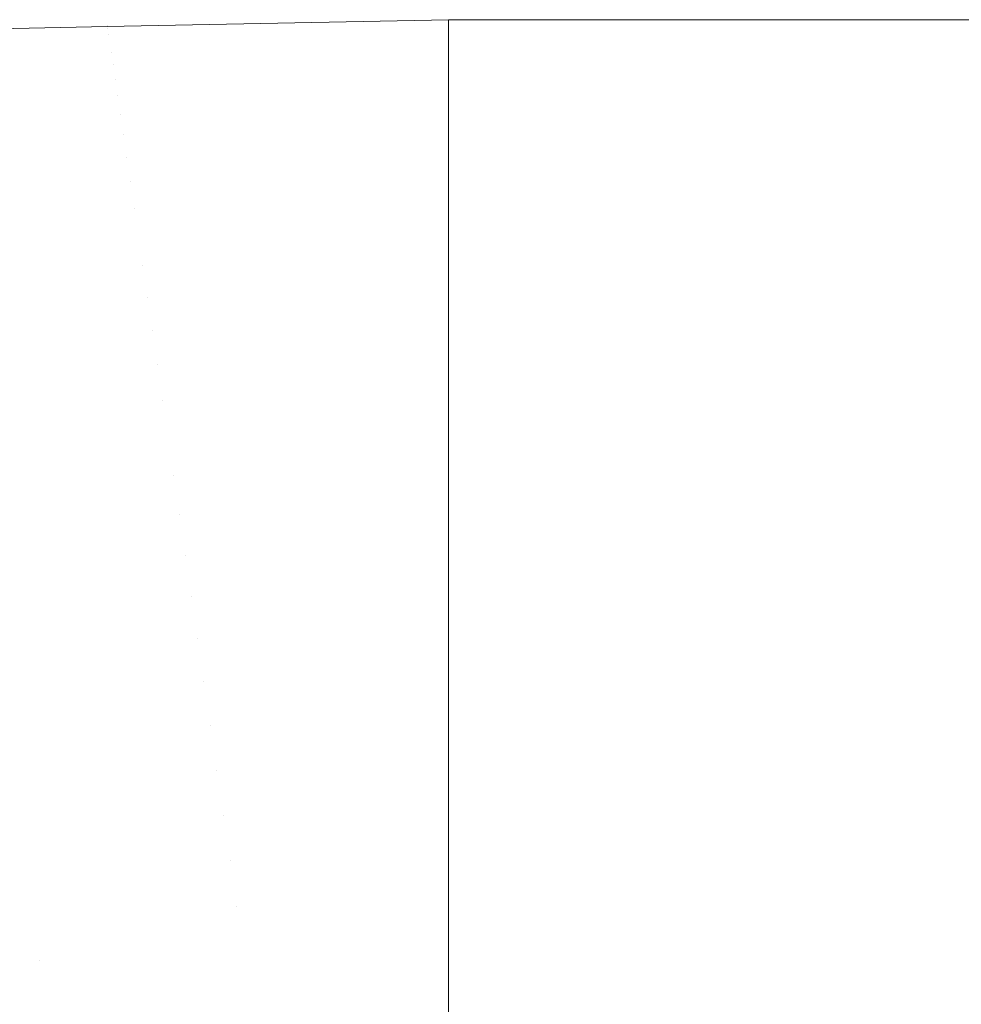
# Model space of a CAD drawing. Header units: centimetres. Extents: x -62 to 63, y 4 to 6.
# Tile 122 of 256: x -61.8699 to -61.8294, y 5.9579 to 6.0002. Entities that reach past the tile are written whole.
import ezdxf

# ---------------------------------------------------------------- set-up
doc = ezdxf.new("R2010")
doc.units = ezdxf.units.CM
doc.header["$LTSCALE"] = 2.54
doc.layers.add('Lucido design-1', color=7, linetype='Continuous')

# ---------------------------------------------------------------- blocks, each defined once
blk = doc.blocks.new('Gruppo-4-1')
at = {"color": 7, "linetype": 'Continuous', "lineweight": 9}
for points, invisible_edges in [([(-61.851453, 6.000212, -2276.32217), (-61.866129, 5.999918, -2276.32217), (-61.866124, 5.999968, -2276.319046)], 10), ([(-61.866129, 5.999918, -2276.32217), (-61.851453, 6.000212, -2276.32217), (-61.851453, 6.000212, -2276.92217), (-61.866129, 5.999918, -2276.92217)], 8), ([(-61.866124, 5.999968, -2276.925294), (-61.866129, 5.999918, -2276.92217), (-61.851453, 6.000212, -2276.92217)], 9), ([(-61.866124, 5.999968, -2276.319046), (-61.851453, 6.000144, -2276.319046), (-61.851453, 6.000212, -2276.32217)], 9), ([(-61.851453, 6.000212, -2276.92217), (-61.851453, 6.000146, -2276.925294), (-61.866124, 5.999968, -2276.925294)], 10), ([(-61.866124, 5.999968, -2276.925294), (-61.851453, 6.000146, -2276.925294), (-61.851453, 6.000122, -2276.926414)], 9), ([(-61.851453, 6.000117, -2276.317808), (-61.851453, 6.000144, -2276.319046), (-61.866124, 5.999968, -2276.319046)], 10), ([(-61.851453, 6.000122, -2276.926414), (-61.866103, 5.999822, -2276.928414), (-61.866124, 5.999968, -2276.925294)], 11), ([(-61.866124, 5.999968, -2276.319046), (-61.866103, 5.999822, -2276.315926), (-61.851453, 6.000117, -2276.317808)], 11), ([(-61.866103, 5.999822, -2276.928414), (-61.851453, 6.000122, -2276.926414), (-61.851453, 5.999852, -2276.930651)], 9), ([(-61.851453, 5.999831, -2276.313454), (-61.851453, 6.000117, -2276.317808), (-61.866103, 5.999822, -2276.315926)], 10), ([(-61.851453, 6.000144, -2276.319046), (-11.919521, 6.000212, -2276.32217), (-36.885487, 6.000212, -2276.32217)], 9), ([(-36.885487, 6.000212, -2276.32217), (-61.851453, 6.000212, -2276.32217), (-61.851453, 6.000144, -2276.319046)], 8), ([(-61.851453, 6.000144, -2276.319046), (62.978378, 6.000144, -2276.319046), (13.046446, 6.000212, -2276.32217), (-11.919521, 6.000212, -2276.32217)], 11), ([(-61.851453, 6.000122, -2276.926414), (-36.885487, 6.000212, -2276.92217), (-20.241509, 6.000212, -2276.92217), (-20.241509, 6.000146, -2276.925294)], 9), ([(-36.885487, 6.000212, -2276.92217), (-61.851453, 6.000122, -2276.926414), (-61.851453, 6.000146, -2276.925294)], 9), ([(-61.851453, 6.000146, -2276.925294), (-61.851453, 6.000212, -2276.92217), (-36.885487, 6.000212, -2276.92217)], 8), ([(-61.851453, 6.000212, -2276.92217), (-61.851453, 6.000212, -2276.32217), (-36.885487, 6.000212, -2276.32217), (-36.885487, 6.000212, -2276.92217)], 4), ([(-20.241509, 6.000146, -2276.925294), (-20.241509, 6.000122, -2276.926414), (-61.851453, 6.000122, -2276.926414)], 10), ([(-61.851453, 6.000144, -2276.319046), (-61.851453, 6.000117, -2276.317808), (62.978378, 6.000117, -2276.317808), (62.978378, 6.000144, -2276.319046)], 10), ([(-61.851453, 6.000122, -2276.926414), (-20.241509, 6.000122, -2276.926414), (-20.241509, 5.999852, -2276.930651), (-61.851453, 5.999852, -2276.930651)], 5), ([(62.978378, 6.000117, -2276.317808), (-61.851453, 6.000117, -2276.317808), (-61.851453, 5.999831, -2276.313454), (62.978378, 5.999831, -2276.313454)], 5), ([(-61.873515, 5.999771, -2276.32217), (-61.88071, 5.999385, -2276.319046), (-61.866124, 5.999968, -2276.319046)], 11), ([(-61.88071, 5.999385, -2276.319046), (-61.880667, 5.99924, -2276.315926), (-61.866103, 5.999822, -2276.315926), (-61.866124, 5.999968, -2276.319046)], 15), ([(-61.866124, 5.999968, -2276.925294), (-61.88071, 5.999385, -2276.925294), (-61.873515, 5.999771, -2276.92217)], 11), ([(-61.866124, 5.999968, -2276.925294), (-61.866103, 5.999822, -2276.928414), (-61.880667, 5.99924, -2276.928414), (-61.88071, 5.999385, -2276.925294)], 15), ([(-61.866067, 5.999579, -2276.312816), (-61.866103, 5.999822, -2276.315926), (-61.880667, 5.99924, -2276.315926), (-61.880596, 5.998999, -2276.312816)], 15), ([(-61.880596, 5.998999, -2276.931524), (-61.880667, 5.99924, -2276.928414), (-61.866103, 5.999822, -2276.928414), (-61.866067, 5.999579, -2276.931524)], 15), ([(-61.866124, 5.999968, -2276.319046), (-61.866129, 5.999918, -2276.32217), (-61.873515, 5.999771, -2276.32217)], 9), ([(-61.873515, 5.999771, -2276.92217), (-61.866129, 5.999918, -2276.92217), (-61.866124, 5.999968, -2276.925294)], 10), ([(-61.866129, 5.999918, -2276.92217), (-61.873515, 5.999771, -2276.92217), (-61.873515, 5.999771, -2276.32217), (-61.866129, 5.999918, -2276.32217)], 10), ([(-61.851453, 5.999852, -2276.930651), (-61.866067, 5.999579, -2276.931524), (-61.866103, 5.999822, -2276.928414)], 11), ([(-61.866103, 5.999822, -2276.315926), (-61.866067, 5.999579, -2276.312816), (-61.851453, 5.999831, -2276.313454)], 11), ([(-61.851453, 5.999852, -2276.930651), (-61.851453, 5.999759, -2276.931523), (-61.866067, 5.999579, -2276.931524)], 10), ([(-61.866067, 5.999579, -2276.312816), (-61.866017, 5.99924, -2276.309719), (-61.851453, 5.999356, -2276.309117), (-61.851453, 5.999831, -2276.313454)], 11), ([(-61.851453, 5.999759, -2276.931523), (-61.851453, 5.999402, -2276.934872), (-61.866017, 5.99924, -2276.934621), (-61.866067, 5.999579, -2276.931524)], 14), ([(-20.241509, 5.999852, -2276.930651), (-20.241509, 5.999402, -2276.934872), (-61.851453, 5.999402, -2276.934872), (-61.851453, 5.999759, -2276.931523)], 10), ([(-61.851453, 5.999759, -2276.931523), (-61.851453, 5.999852, -2276.930651), (-20.241509, 5.999852, -2276.930651)], 10), ([(62.978378, 5.999831, -2276.313454), (-61.851453, 5.999831, -2276.313454), (-61.851453, 5.999356, -2276.309117), (62.978378, 5.999356, -2276.309117)], 5), ([(-61.880596, 5.998999, -2276.312816), (-61.880496, 5.998662, -2276.309719), (-61.866017, 5.99924, -2276.309719), (-61.866067, 5.999579, -2276.312816)], 15), ([(-61.866067, 5.999579, -2276.931524), (-61.866017, 5.99924, -2276.934621), (-61.880496, 5.998662, -2276.934621), (-61.880596, 5.998999, -2276.931524)], 15), ([(-61.865953, 5.998806, -2276.30664), (-61.866017, 5.99924, -2276.309719), (-61.880496, 5.998662, -2276.309719), (-61.880369, 5.99823, -2276.30664)], 15), ([(-61.880369, 5.99823, -2276.9377), (-61.880496, 5.998662, -2276.934621), (-61.866017, 5.99924, -2276.934621), (-61.865953, 5.998806, -2276.9377)], 15), ([(-61.865953, 5.998806, -2276.9377), (-61.866017, 5.99924, -2276.934621), (-61.851453, 5.999402, -2276.934872)], 11), ([(-61.851453, 5.999356, -2276.309117), (-61.866017, 5.99924, -2276.309719), (-61.865953, 5.998806, -2276.30664)], 11), ([(-61.851453, 5.999402, -2276.934872), (-61.851453, 5.998979, -2276.937697), (-61.865953, 5.998806, -2276.9377)], 10), ([(-61.865953, 5.998806, -2276.30664), (-61.851453, 5.998693, -2276.304805), (-61.851453, 5.999356, -2276.309117)], 9), ([(-20.241509, 5.999402, -2276.934872), (-20.241509, 5.998774, -2276.93907), (-61.851453, 5.998774, -2276.93907), (-61.851453, 5.998979, -2276.937697)], 10), ([(-61.851453, 5.998979, -2276.937697), (-61.851453, 5.999402, -2276.934872), (-20.241509, 5.999402, -2276.934872)], 10), ([(62.978378, 5.999356, -2276.309117), (-61.851453, 5.999356, -2276.309117), (-61.851453, 5.998693, -2276.304805), (62.978378, 5.998693, -2276.304805)], 5), ([(-61.880369, 5.99823, -2276.30664), (-61.880214, 5.997705, -2276.303583), (-61.865876, 5.998278, -2276.303583), (-61.865953, 5.998806, -2276.30664)], 15), ([(-61.865953, 5.998806, -2276.9377), (-61.865876, 5.998278, -2276.940757), (-61.880214, 5.997705, -2276.940757), (-61.880369, 5.99823, -2276.9377)], 15), ([(-61.865953, 5.998806, -2276.9377), (-61.851453, 5.998979, -2276.937697), (-61.851453, 5.998774, -2276.93907)], 9), ([(-61.865953, 5.998806, -2276.30664), (-61.865876, 5.998278, -2276.303583), (-61.851453, 5.998693, -2276.304805)], 11), ([(-61.851453, 5.998774, -2276.93907), (-61.865876, 5.998278, -2276.940757), (-61.865953, 5.998806, -2276.9377)], 11), ([(-61.865876, 5.998278, -2276.940757), (-61.851453, 5.998774, -2276.93907), (-61.851453, 5.997968, -2276.943238)], 9), ([(-61.851453, 5.997842, -2276.300526), (-61.851453, 5.998693, -2276.304805), (-61.865876, 5.998278, -2276.303583)], 10), ([(-61.851453, 5.998774, -2276.93907), (-20.241509, 5.998774, -2276.93907), (-20.241509, 5.997968, -2276.943238), (-61.851453, 5.997968, -2276.943238)], 5), ([(62.978378, 5.998693, -2276.304805), (-61.851453, 5.998693, -2276.304805), (-61.851453, 5.997842, -2276.300526), (62.978378, 5.997842, -2276.300526)], 5), ([(-61.865784, 5.997657, -2276.300554), (-61.865876, 5.998278, -2276.303583), (-61.880214, 5.997705, -2276.303583), (-61.880032, 5.997088, -2276.300554)], 15), ([(-61.880032, 5.997088, -2276.943786), (-61.880214, 5.997705, -2276.940757), (-61.865876, 5.998278, -2276.940757), (-61.865784, 5.997657, -2276.943786)], 15), ([(-61.865876, 5.998278, -2276.303583), (-61.865784, 5.997657, -2276.300554), (-61.851453, 5.997842, -2276.300526)], 11), ([(-61.851453, 5.997968, -2276.943238), (-61.865784, 5.997657, -2276.943786), (-61.865876, 5.998278, -2276.940757)], 11), ([(-61.851453, 5.997968, -2276.943238), (-61.851453, 5.997838, -2276.943784), (-61.865784, 5.997657, -2276.943786)], 10), ([(-20.241509, 5.997968, -2276.943238), (-20.241509, 5.996985, -2276.947368), (-61.851453, 5.996985, -2276.947368), (-61.851453, 5.997838, -2276.943784)], 10), ([(-61.851453, 5.997838, -2276.943784), (-61.851453, 5.997968, -2276.943238), (-20.241509, 5.997968, -2276.943238)], 10), ([(-61.880032, 5.997088, -2276.300554), (-61.879824, 5.996381, -2276.297555), (-61.86568, 5.996946, -2276.297555), (-61.865784, 5.997657, -2276.300554)], 15), ([(-61.865784, 5.997657, -2276.943786), (-61.86568, 5.996946, -2276.946785), (-61.879824, 5.996381, -2276.946785), (-61.880032, 5.997088, -2276.943786)], 15), ([(-61.851453, 5.997842, -2276.300526), (-61.865784, 5.997657, -2276.300554), (-61.86568, 5.996946, -2276.297555)], 11), ([(-61.851453, 5.997838, -2276.943784), (-61.851453, 5.996985, -2276.947368), (-61.86568, 5.996946, -2276.946785), (-61.865784, 5.997657, -2276.943786)], 14), ([(-61.86568, 5.996946, -2276.297555), (-61.851453, 5.996805, -2276.296288), (-61.851453, 5.997842, -2276.300526)], 9), ([(62.978378, 5.997842, -2276.300526), (-61.851453, 5.997842, -2276.300526), (-61.851453, 5.996805, -2276.296288), (62.978378, 5.996805, -2276.296288)], 5), ([(-61.865562, 5.996146, -2276.29459), (-61.86568, 5.996946, -2276.297555), (-61.879824, 5.996381, -2276.297555), (-61.879589, 5.995586, -2276.29459)], 15), ([(-61.879589, 5.995586, -2276.94975), (-61.879824, 5.996381, -2276.946785), (-61.86568, 5.996946, -2276.946785), (-61.865562, 5.996146, -2276.94975)], 15), ([(-61.865562, 5.996146, -2276.94975), (-61.86568, 5.996946, -2276.946785), (-61.851453, 5.996985, -2276.947368)], 11), ([(-61.851453, 5.996805, -2276.296288), (-61.86568, 5.996946, -2276.297555), (-61.865562, 5.996146, -2276.29459)], 11), ([(-61.851453, 5.996985, -2276.947368), (-61.851453, 5.996313, -2276.949744), (-61.865562, 5.996146, -2276.94975)], 10), ([(-61.851453, 5.995584, -2276.292099), (-61.851453, 5.996805, -2276.296288), (-61.865562, 5.996146, -2276.29459)], 10), ([(-20.241509, 5.996985, -2276.947368), (-20.241509, 5.995829, -2276.951452), (-61.851453, 5.995829, -2276.951452), (-61.851453, 5.996313, -2276.949744)], 10), ([(-61.851453, 5.996313, -2276.949744), (-61.851453, 5.996985, -2276.947368), (-20.241509, 5.996985, -2276.947368)], 10), ([(62.978378, 5.996805, -2276.296288), (-61.851453, 5.996805, -2276.296288), (-61.851453, 5.995584, -2276.292099), (62.978378, 5.995584, -2276.292099)], 5), ([(-61.865562, 5.996146, -2276.94975), (-61.851453, 5.996313, -2276.949744), (-61.851453, 5.995829, -2276.951452)], 9), ([(-61.879589, 5.995586, -2276.29459), (-61.879329, 5.994704, -2276.291665), (-61.865432, 5.99526, -2276.291665), (-61.865562, 5.996146, -2276.29459)], 15), ([(-61.865562, 5.996146, -2276.94975), (-61.865432, 5.99526, -2276.952675), (-61.879329, 5.994704, -2276.952675), (-61.879589, 5.995586, -2276.94975)], 15), ([(-61.865562, 5.996146, -2276.29459), (-61.865432, 5.99526, -2276.291665), (-61.851453, 5.995584, -2276.292099)], 11), ([(-61.851453, 5.995829, -2276.951452), (-61.865432, 5.99526, -2276.952675), (-61.865562, 5.996146, -2276.94975)], 11), ([(-61.865432, 5.99526, -2276.952675), (-61.851453, 5.995829, -2276.951452), (-61.851453, 5.9945, -2276.955484)], 9), ([(-61.851453, 5.995829, -2276.951452), (-20.241509, 5.995829, -2276.951452), (-20.241509, 5.9945, -2276.955484), (-61.851453, 5.9945, -2276.955484)], 5), ([(-61.851453, 5.994181, -2276.287968), (-61.851453, 5.995584, -2276.292099), (-61.865432, 5.99526, -2276.291665), (-61.865289, 5.994289, -2276.288781)], 14), ([(62.978378, 5.995584, -2276.292099), (-61.851453, 5.995584, -2276.292099), (-61.851453, 5.994181, -2276.287968), (62.978378, 5.994181, -2276.287968)], 5), ([(-61.865289, 5.994289, -2276.288781), (-61.865432, 5.99526, -2276.291665), (-61.879329, 5.994704, -2276.291665), (-61.879044, 5.99374, -2276.288781)], 15), ([(-61.879044, 5.99374, -2276.955559), (-61.879329, 5.994704, -2276.952675), (-61.865432, 5.99526, -2276.952675), (-61.865289, 5.994289, -2276.955559)], 15), ([(-61.851453, 5.9945, -2276.955484), (-61.865289, 5.994289, -2276.955559), (-61.865432, 5.99526, -2276.952675)], 11), ([(-61.879044, 5.99374, -2276.288781), (-61.878736, 5.992694, -2276.285944), (-61.865134, 5.993238, -2276.285944), (-61.865289, 5.994289, -2276.288781)], 15), ([(-61.865289, 5.994289, -2276.955559), (-61.865134, 5.993238, -2276.958396), (-61.878736, 5.992694, -2276.958396), (-61.879044, 5.99374, -2276.955559)], 15), ([(-61.851453, 5.9945, -2276.955484), (-61.851453, 5.994472, -2276.955558), (-61.865289, 5.994289, -2276.955559)], 10), ([(-61.851453, 5.994472, -2276.955558), (-61.851453, 5.993001, -2276.959456), (-61.865134, 5.993238, -2276.958396), (-61.865289, 5.994289, -2276.955559)], 14), ([(-61.865289, 5.994289, -2276.288781), (-61.865134, 5.993238, -2276.285944), (-61.851453, 5.994181, -2276.287968)], 11), ([(-61.851453, 5.9926, -2276.283902), (-61.851453, 5.994181, -2276.287968), (-61.865134, 5.993238, -2276.285944)], 10), ([(-20.241509, 5.9945, -2276.955484), (-20.241509, 5.993001, -2276.959456), (-61.851453, 5.993001, -2276.959456), (-61.851453, 5.994472, -2276.955558)], 10), ([(-61.851453, 5.994472, -2276.955558), (-61.851453, 5.9945, -2276.955484), (-20.241509, 5.9945, -2276.955484)], 10), ([(62.978378, 5.994181, -2276.287968), (-61.851453, 5.994181, -2276.287968), (-61.851453, 5.9926, -2276.283902), (62.978378, 5.9926, -2276.283902)], 5), ([(-61.864968, 5.992107, -2276.283155), (-61.865134, 5.993238, -2276.285944), (-61.878736, 5.992694, -2276.285944), (-61.878404, 5.99157, -2276.283155)], 15), ([(-61.878404, 5.99157, -2276.961185), (-61.878736, 5.992694, -2276.958396), (-61.865134, 5.993238, -2276.958396), (-61.864968, 5.992107, -2276.961185)], 15), ([(-61.865134, 5.993238, -2276.285944), (-61.864968, 5.992107, -2276.283155), (-61.851453, 5.9926, -2276.283902)], 11), ([(-61.864968, 5.992107, -2276.961185), (-61.865134, 5.993238, -2276.958396), (-61.851453, 5.993001, -2276.959456)], 11), ([(-61.851453, 5.993001, -2276.959456), (-61.851453, 5.992267, -2276.961176), (-61.864968, 5.992107, -2276.961185)], 10), ([(-20.241509, 5.993001, -2276.959456), (-20.241509, 5.991335, -2276.96336), (-61.851453, 5.991335, -2276.96336), (-61.851453, 5.992267, -2276.961176)], 10), ([(-61.851453, 5.992267, -2276.961176), (-61.851453, 5.993001, -2276.959456), (-20.241509, 5.993001, -2276.959456)], 10), ([(-61.864968, 5.992107, -2276.283155), (-61.864791, 5.990901, -2276.280418), (-61.851453, 5.990843, -2276.279908), (-61.851453, 5.9926, -2276.283902)], 11), ([(62.978378, 5.9926, -2276.283902), (-61.851453, 5.9926, -2276.283902), (-61.851453, 5.990843, -2276.279908), (62.978378, 5.990843, -2276.279908)], 5), ([(-61.878404, 5.99157, -2276.283155), (-61.878051, 5.990372, -2276.280418), (-61.864791, 5.990901, -2276.280418), (-61.864968, 5.992107, -2276.283155)], 15), ([(-61.864968, 5.992107, -2276.961185), (-61.864791, 5.990901, -2276.963922), (-61.878051, 5.990372, -2276.963922), (-61.878404, 5.99157, -2276.961185)], 15), ([(-61.864968, 5.992107, -2276.961185), (-61.851453, 5.992267, -2276.961176), (-61.851453, 5.991335, -2276.96336)], 9), ([(-61.851453, 5.991335, -2276.96336), (-61.864791, 5.990901, -2276.963922), (-61.864968, 5.992107, -2276.961185)], 11), ([(-61.864603, 5.989623, -2276.966604), (-61.864791, 5.990901, -2276.963922), (-61.851453, 5.991335, -2276.96336), (-61.851453, 5.989787, -2276.966599)], 11), ([(-61.851453, 5.989787, -2276.966599), (-61.851453, 5.991335, -2276.96336), (-20.241509, 5.991335, -2276.96336), (-20.241509, 5.989505, -2276.96719)], 10), ([(-61.864603, 5.989623, -2276.277736), (-61.864791, 5.990901, -2276.280418), (-61.878051, 5.990372, -2276.280418), (-61.877676, 5.989101, -2276.277736)], 15), ([(-61.877676, 5.989101, -2276.966604), (-61.878051, 5.990372, -2276.963922), (-61.864791, 5.990901, -2276.963922), (-61.864603, 5.989623, -2276.966604)], 15), ([(-61.851453, 5.990843, -2276.279908), (-61.864791, 5.990901, -2276.280418), (-61.864603, 5.989623, -2276.277736)], 11), ([(-61.864603, 5.989623, -2276.277736), (-61.851453, 5.988913, -2276.275995), (-61.851453, 5.990843, -2276.279908)], 9), ([(62.978378, 5.990843, -2276.279908), (-61.851453, 5.990843, -2276.279908), (-61.851453, 5.988913, -2276.275995), (62.978378, 5.988913, -2276.275995)], 5), ([(-61.877676, 5.989101, -2276.277736), (-61.877281, 5.987761, -2276.275111), (-61.864405, 5.988275, -2276.275111), (-61.864603, 5.989623, -2276.277736)], 15), ([(-61.864603, 5.989623, -2276.966604), (-61.864405, 5.988275, -2276.969229), (-61.877281, 5.987761, -2276.969229), (-61.877676, 5.989101, -2276.966604)], 15), ([(-61.864603, 5.989623, -2276.966604), (-61.851453, 5.989787, -2276.966599), (-61.851453, 5.989505, -2276.96719)], 9), ([(-61.864603, 5.989623, -2276.277736), (-61.864405, 5.988275, -2276.275111), (-61.851453, 5.988913, -2276.275995)], 11), ([(-61.864405, 5.988275, -2276.969229), (-61.864603, 5.989623, -2276.966604), (-61.851453, 5.989505, -2276.96719)], 11), ([(-61.851453, 5.989505, -2276.96719), (-61.851453, 5.987513, -2276.970939), (-61.864405, 5.988275, -2276.969229)], 10), ([(-20.241509, 5.989505, -2276.96719), (-61.851453, 5.989505, -2276.96719), (-61.851453, 5.989787, -2276.966599)], 9), ([(-61.851453, 5.989505, -2276.96719), (-20.241509, 5.989505, -2276.96719), (-20.241509, 5.987513, -2276.970939), (-61.851453, 5.987513, -2276.970939)], 5), ([(-61.851453, 5.986815, -2276.27217), (-61.851453, 5.988913, -2276.275995), (-61.864405, 5.988275, -2276.275111), (-61.864197, 5.986861, -2276.272546)], 14), ([(62.978378, 5.988913, -2276.275995), (-61.851453, 5.988913, -2276.275995), (-61.851453, 5.986815, -2276.27217), (62.978378, 5.986815, -2276.27217)], 5), ([(-61.864197, 5.986861, -2276.272546), (-61.864405, 5.988275, -2276.275111), (-61.877281, 5.987761, -2276.275111), (-61.876866, 5.986355, -2276.272546)], 15), ([(-61.876866, 5.986355, -2276.971794), (-61.877281, 5.987761, -2276.969229), (-61.864405, 5.988275, -2276.969229), (-61.864197, 5.986861, -2276.971794)], 15), ([(-61.864197, 5.986861, -2276.971794), (-61.864405, 5.988275, -2276.969229), (-61.851453, 5.987513, -2276.970939)], 11), ([(-61.851453, 5.987513, -2276.970939), (-61.851453, 5.987017, -2276.971786), (-61.864197, 5.986861, -2276.971794)], 10), ([(-20.241509, 5.987513, -2276.970939), (-20.241509, 5.985365, -2276.974601), (-61.851453, 5.985365, -2276.974601), (-61.851453, 5.987017, -2276.971786)], 10), ([(-61.851453, 5.987017, -2276.971786), (-61.851453, 5.987513, -2276.970939), (-20.241509, 5.987513, -2276.970939)], 10), ([(-61.851453, 5.987017, -2276.971786), (-61.851453, 5.985365, -2276.974601), (-61.863979, 5.985385, -2276.974297), (-61.864197, 5.986861, -2276.971794)], 14), ([(-61.876866, 5.986355, -2276.272546), (-61.876433, 5.984887, -2276.270043), (-61.863979, 5.985385, -2276.270043), (-61.864197, 5.986861, -2276.272546)], 15), ([(-61.864197, 5.986861, -2276.971794), (-61.863979, 5.985385, -2276.974297), (-61.876433, 5.984887, -2276.974297), (-61.876866, 5.986355, -2276.971794)], 15), ([(-61.851453, 5.986815, -2276.27217), (-61.864197, 5.986861, -2276.272546), (-61.863979, 5.985385, -2276.270043)], 11), ([(-61.863979, 5.985385, -2276.270043), (-61.851453, 5.984551, -2276.26844), (-61.851453, 5.986815, -2276.27217)], 9), ([(62.978378, 5.986815, -2276.27217), (-61.851453, 5.986815, -2276.27217), (-61.851453, 5.984551, -2276.26844), (62.978378, 5.984551, -2276.26844)], 5), ([(-61.863754, 5.983849, -2276.267604), (-61.863979, 5.985385, -2276.270043), (-61.876433, 5.984887, -2276.270043), (-61.875982, 5.983361, -2276.267604)], 15), ([(-61.875982, 5.983361, -2276.976736), (-61.876433, 5.984887, -2276.974297), (-61.863979, 5.985385, -2276.974297), (-61.863754, 5.983849, -2276.976736)], 15), ([(-61.851453, 5.984551, -2276.26844), (-61.863979, 5.985385, -2276.270043), (-61.863754, 5.983849, -2276.267604)], 11), ([(-61.863754, 5.983849, -2276.976736), (-61.863979, 5.985385, -2276.974297), (-61.851453, 5.985365, -2276.974601)], 11), ([(-61.851453, 5.985365, -2276.974601), (-61.851453, 5.983995, -2276.976724), (-61.863754, 5.983849, -2276.976736)], 10), ([(-20.241509, 5.985365, -2276.974601), (-20.241509, 5.983063, -2276.978167), (-61.851453, 5.983063, -2276.978167), (-61.851453, 5.983995, -2276.976724)], 10), ([(-61.851453, 5.983995, -2276.976724), (-61.851453, 5.985365, -2276.974601), (-20.241509, 5.985365, -2276.974601)], 10), ([(-61.863754, 5.983849, -2276.267604), (-61.86352, 5.982258, -2276.26523), (-61.851453, 5.982127, -2276.264812), (-61.851453, 5.984551, -2276.26844)], 11), ([(62.978378, 5.984551, -2276.26844), (-61.851453, 5.984551, -2276.26844), (-61.851453, 5.982127, -2276.264812), (62.978378, 5.982127, -2276.264812)], 5), ([(-61.863754, 5.983849, -2276.976736), (-61.851453, 5.983995, -2276.976724), (-61.851453, 5.983063, -2276.978167)], 9), ([(-61.875982, 5.983361, -2276.267604), (-61.875516, 5.981779, -2276.26523), (-61.86352, 5.982258, -2276.26523), (-61.863754, 5.983849, -2276.267604)], 15), ([(-61.863754, 5.983849, -2276.976736), (-61.86352, 5.982258, -2276.979109), (-61.875516, 5.981779, -2276.979109), (-61.875982, 5.983361, -2276.976736)], 15), ([(-61.851453, 5.983063, -2276.978167), (-61.86352, 5.982258, -2276.979109), (-61.863754, 5.983849, -2276.976736)], 11), ([(-61.863278, 5.980615, -2276.981416), (-61.86352, 5.982258, -2276.979109), (-61.851453, 5.983063, -2276.978167), (-61.851453, 5.980767, -2276.981413)], 11), ([(-20.241509, 5.983063, -2276.978167), (-20.241509, 5.980612, -2276.981633), (-61.851453, 5.980612, -2276.981633), (-61.851453, 5.980767, -2276.981413)], 10), ([(-61.851453, 5.980767, -2276.981413), (-61.851453, 5.983063, -2276.978167), (-20.241509, 5.983063, -2276.978167)], 10), ([(-61.863278, 5.980615, -2276.262924), (-61.86352, 5.982258, -2276.26523), (-61.875516, 5.981779, -2276.26523), (-61.875034, 5.980145, -2276.262924)], 15), ([(-61.875034, 5.980145, -2276.981416), (-61.875516, 5.981779, -2276.979109), (-61.86352, 5.982258, -2276.979109), (-61.863278, 5.980615, -2276.981416)], 15), ([(-61.851453, 5.982127, -2276.264812), (-61.86352, 5.982258, -2276.26523), (-61.863278, 5.980615, -2276.262924)], 11), ([(-61.863278, 5.980615, -2276.262924), (-61.851453, 5.979547, -2276.261294), (-61.851453, 5.982127, -2276.264812)], 9), ([(62.978378, 5.982127, -2276.264812), (-61.851453, 5.982127, -2276.264812), (-61.851453, 5.979547, -2276.261294), (62.978378, 5.979547, -2276.261294)], 5), ([(-61.875034, 5.980145, -2276.262924), (-61.874538, 5.978463, -2276.260685), (-61.863029, 5.978923, -2276.260685), (-61.863278, 5.980615, -2276.262924)], 15), ([(-61.863278, 5.980615, -2276.981416), (-61.863029, 5.978923, -2276.983655), (-61.874538, 5.978463, -2276.983655), (-61.875034, 5.980145, -2276.981416)], 15), ([(-61.863278, 5.980615, -2276.981416), (-61.851453, 5.980767, -2276.981413), (-61.851453, 5.980612, -2276.981633)], 9), ([(-61.863278, 5.980615, -2276.262924), (-61.863029, 5.978923, -2276.260685), (-61.851453, 5.979547, -2276.261294)], 11), ([(-61.863029, 5.978923, -2276.983655), (-61.863278, 5.980615, -2276.981416), (-61.851453, 5.980612, -2276.981633)], 11), ([(-61.851453, 5.980612, -2276.981633), (-61.851453, 5.978016, -2276.984992), (-61.863029, 5.978923, -2276.983655)], 10), ([(-61.851453, 5.980612, -2276.981633), (-20.241509, 5.980612, -2276.981633), (-20.241509, 5.978016, -2276.984992), (-61.851453, 5.978016, -2276.984992)], 5), ([(-61.862774, 5.977186, -2276.258516), (-61.851453, 5.976816, -2276.257891), (-61.851453, 5.979547, -2276.261294), (-61.863029, 5.978923, -2276.260685)], 13), ([(62.978378, 5.979547, -2276.261294), (-61.851453, 5.979547, -2276.261294), (-61.851453, 5.976816, -2276.257891), (62.978378, 5.976816, -2276.257891)], 5), ([(-61.863029, 5.978923, -2276.260685), (-61.874538, 5.978463, -2276.260685), (-61.874028, 5.976736, -2276.258516), (-61.862774, 5.977186, -2276.258516)], 15), ([(-61.874028, 5.976736, -2276.985824), (-61.874538, 5.978463, -2276.983655), (-61.863029, 5.978923, -2276.983655), (-61.862774, 5.977186, -2276.985824)], 15), ([(-61.862774, 5.977186, -2276.985824), (-61.863029, 5.978923, -2276.983655), (-61.851453, 5.978016, -2276.984992)], 11), ([(-61.851453, 5.978016, -2276.984992), (-61.851453, 5.977323, -2276.985813), (-61.862774, 5.977186, -2276.985824)], 10), ([(-20.241509, 5.978016, -2276.984992), (-20.241509, 5.975279, -2276.988237), (-61.851453, 5.975279, -2276.988237), (-61.851453, 5.977323, -2276.985813)], 10), ([(-61.851453, 5.977323, -2276.985813), (-61.851453, 5.978016, -2276.984992), (-20.241509, 5.978016, -2276.984992)], 10), ([(-61.851453, 5.977323, -2276.985813), (-61.851453, 5.975279, -2276.988237), (-61.862512, 5.975407, -2276.987923), (-61.862774, 5.977186, -2276.985824)], 14), ([(-61.862774, 5.977186, -2276.258516), (-61.874028, 5.976736, -2276.258516), (-61.873507, 5.974968, -2276.256417), (-61.862512, 5.975407, -2276.256417)], 15), ([(-61.862774, 5.977186, -2276.985824), (-61.862512, 5.975407, -2276.987923), (-61.873507, 5.974968, -2276.987923), (-61.874028, 5.976736, -2276.985824)], 15), ([(-61.862512, 5.975407, -2276.256417), (-61.851453, 5.976816, -2276.257891), (-61.862774, 5.977186, -2276.258516)], 11), ([(-61.851453, 5.97394, -2276.254611), (-61.851453, 5.976816, -2276.257891), (-61.862512, 5.975407, -2276.256417)], 10), ([(62.978378, 5.976816, -2276.257891), (-61.851453, 5.976816, -2276.257891), (-61.851453, 5.97394, -2276.254611), (62.978378, 5.97394, -2276.254611)], 5), ([(-61.862512, 5.975407, -2276.256417), (-61.873507, 5.974968, -2276.256417), (-61.872974, 5.973162, -2276.254388), (-61.862245, 5.973591, -2276.254388)], 15), ([(-61.862245, 5.973591, -2276.989952), (-61.872974, 5.973162, -2276.989952), (-61.873507, 5.974968, -2276.987923), (-61.862512, 5.975407, -2276.987923)], 15), ([(-61.862512, 5.975407, -2276.256417), (-61.862245, 5.973591, -2276.254388), (-61.851453, 5.97394, -2276.254611)], 11), ([(-61.862245, 5.973591, -2276.989952), (-61.862512, 5.975407, -2276.987923), (-61.851453, 5.975279, -2276.988237)], 11), ([(-61.851453, 5.975279, -2276.988237), (-61.851453, 5.973718, -2276.989937), (-61.862245, 5.973591, -2276.989952)], 10), ([(-61.851453, 5.973718, -2276.989937), (-61.851453, 5.975279, -2276.988237), (-20.241509, 5.975279, -2276.988237), (-20.241509, 5.972408, -2276.991364)], 10), ([(-61.861973, 5.97174, -2276.25243), (-61.851453, 5.970923, -2276.251459), (-61.851453, 5.97394, -2276.254611), (-61.862245, 5.973591, -2276.254388)], 13), ([(62.978378, 5.97394, -2276.254611), (-61.851453, 5.97394, -2276.254611), (-61.851453, 5.970923, -2276.251459), (62.978378, 5.970923, -2276.251459)], 5), ([(-61.862245, 5.973591, -2276.254388), (-61.872974, 5.973162, -2276.254388), (-61.872431, 5.971322, -2276.25243), (-61.861973, 5.97174, -2276.25243)], 15), ([(-61.861973, 5.97174, -2276.99191), (-61.872431, 5.971322, -2276.99191), (-61.872974, 5.973162, -2276.989952), (-61.862245, 5.973591, -2276.989952)], 15), ([(-61.862245, 5.973591, -2276.989952), (-61.851453, 5.973718, -2276.989937), (-61.851453, 5.972408, -2276.991364)], 9), ([(-61.851453, 5.972408, -2276.991364), (-61.861973, 5.97174, -2276.99191), (-61.862245, 5.973591, -2276.989952)], 11), ([(-20.241509, 5.972408, -2276.991364), (-61.851453, 5.972408, -2276.991364), (-61.851453, 5.973718, -2276.989937)], 9), ([(-61.861973, 5.97174, -2276.99191), (-61.851453, 5.972408, -2276.991364), (-61.851453, 5.969984, -2276.993787), (-61.861696, 5.969858, -2276.993797)], 13), ([(-61.851453, 5.969984, -2276.993787), (-61.851453, 5.972408, -2276.991364), (-20.241509, 5.972408, -2276.991364), (-20.241509, 5.969406, -2276.994366)], 10), ([(-61.861973, 5.97174, -2276.25243), (-61.872431, 5.971322, -2276.25243), (-61.871879, 5.969451, -2276.250543), (-61.861696, 5.969858, -2276.250543)], 15), ([(-61.861696, 5.969858, -2276.993797), (-61.871879, 5.969451, -2276.993797), (-61.872431, 5.971322, -2276.99191), (-61.861973, 5.97174, -2276.99191)], 15), ([(-61.861696, 5.969858, -2276.250543), (-61.851453, 5.970923, -2276.251459), (-61.861973, 5.97174, -2276.25243)], 11), ([(-61.861415, 5.967948, -2276.248727), (-61.851453, 5.967771, -2276.248442), (-61.851453, 5.970923, -2276.251459), (-61.861696, 5.969858, -2276.250543)], 13), ([(62.978378, 5.970923, -2276.251459), (-61.851453, 5.970923, -2276.251459), (-61.851453, 5.967771, -2276.248442), (62.978378, 5.967771, -2276.248442)], 5), ([(-61.861696, 5.969858, -2276.250543), (-61.871879, 5.969451, -2276.250543), (-61.871319, 5.967553, -2276.248727), (-61.861415, 5.967948, -2276.248727)], 15), ([(-61.861415, 5.967948, -2276.995613), (-61.871319, 5.967553, -2276.995613), (-61.871879, 5.969451, -2276.993797), (-61.861696, 5.969858, -2276.993797)], 15), ([(-61.861696, 5.969858, -2276.993797), (-61.851453, 5.969984, -2276.993787), (-61.851453, 5.969406, -2276.994366)], 9), ([(-61.851453, 5.969406, -2276.994366), (-61.861415, 5.967948, -2276.995613), (-61.861696, 5.969858, -2276.993797)], 11), ([(-20.241509, 5.969406, -2276.994366), (-61.851453, 5.969406, -2276.994366), (-61.851453, 5.969984, -2276.993787)], 9), ([(-61.861415, 5.967948, -2276.995613), (-61.851453, 5.969406, -2276.994366), (-61.851453, 5.966279, -2276.997237)], 9), ([(-61.851453, 5.969406, -2276.994366), (-20.241509, 5.969406, -2276.994366), (-20.241509, 5.966279, -2276.997237), (-61.851453, 5.966279, -2276.997237)], 5), ([(-61.861415, 5.967948, -2276.248727), (-61.871319, 5.967553, -2276.248727), (-61.870752, 5.96563, -2276.246983), (-61.861131, 5.966014, -2276.246983)], 15), ([(-61.861131, 5.966014, -2276.997357), (-61.870752, 5.96563, -2276.997357), (-61.871319, 5.967553, -2276.995613), (-61.861415, 5.967948, -2276.995613)], 15), ([(-61.851453, 5.967771, -2276.248442), (-61.861415, 5.967948, -2276.248727), (-61.861131, 5.966014, -2276.246983)], 11), ([(-61.851453, 5.966279, -2276.997237), (-61.861131, 5.966014, -2276.997357), (-61.861415, 5.967948, -2276.995613)], 11), ([(-61.861131, 5.966014, -2276.246983), (-61.851453, 5.964491, -2276.245566), (-61.851453, 5.967771, -2276.248442)], 9), ([(62.978378, 5.967771, -2276.248442), (-61.851453, 5.967771, -2276.248442), (-61.851453, 5.964491, -2276.245566), (62.978378, 5.964491, -2276.245566)], 5), ([(-61.851453, 5.966279, -2276.997237), (-61.851453, 5.96614, -2276.997355), (-61.861131, 5.966014, -2276.997357)], 10), ([(-20.241509, 5.966279, -2276.997237), (-20.241509, 5.963034, -2276.999974), (-61.851453, 5.963034, -2276.999974), (-61.851453, 5.96614, -2276.997355)], 10), ([(-61.851453, 5.96614, -2276.997355), (-61.851453, 5.966279, -2276.997237), (-20.241509, 5.966279, -2276.997237)], 10), ([(-61.861131, 5.966014, -2276.246983), (-61.870752, 5.96563, -2276.246983), (-61.870178, 5.963685, -2276.245308), (-61.860843, 5.964058, -2276.245308)], 15), ([(-61.860843, 5.964058, -2276.999031), (-61.870178, 5.963685, -2276.999031), (-61.870752, 5.96563, -2276.997357), (-61.861131, 5.966014, -2276.997357)], 15), ([(-61.860843, 5.964058, -2276.999031), (-61.861131, 5.966014, -2276.997357), (-61.851453, 5.96614, -2276.997355)], 11), ([(-61.860843, 5.964058, -2276.245308), (-61.851453, 5.964491, -2276.245566), (-61.861131, 5.966014, -2276.246983)], 11), ([(-61.851453, 5.96614, -2276.997355), (-61.851453, 5.963034, -2276.999974), (-61.860843, 5.964058, -2276.999031)], 10), ([(-61.860553, 5.962084, -2276.243704), (-61.851453, 5.962192, -2276.243721), (-61.851453, 5.964491, -2276.245566), (-61.860843, 5.964058, -2276.245308)], 13), ([(62.978378, 5.962192, -2276.243721), (62.978378, 5.964491, -2276.245566), (-61.851453, 5.964491, -2276.245566), (-61.851453, 5.962192, -2276.243721)], 10), ([(-61.87854, 5.961125, -2276.243704), (-61.869599, 5.961723, -2276.243704), (-61.870178, 5.963685, -2276.245308), (-61.879405, 5.963068, -2276.245308)], 15), ([(-61.879405, 5.963068, -2276.999031), (-61.870178, 5.963685, -2276.999031), (-61.869599, 5.961723, -2277.000635), (-61.87854, 5.961125, -2277.000635)], 15), ([(-61.860843, 5.964058, -2276.245308), (-61.870178, 5.963685, -2276.245308), (-61.869599, 5.961723, -2276.243704), (-61.860553, 5.962084, -2276.243704)], 15), ([(-61.860553, 5.962084, -2277.000635), (-61.869599, 5.961723, -2277.000635), (-61.870178, 5.963685, -2276.999031), (-61.860843, 5.964058, -2276.999031)], 15), ([(-61.860553, 5.962084, -2277.000635), (-61.860843, 5.964058, -2276.999031), (-61.851453, 5.963034, -2276.999974)], 11), ([(-61.851453, 5.963034, -2276.999974), (-61.851453, 5.962195, -2277.000622), (-61.860553, 5.962084, -2277.000635)], 10), ([(-61.851453, 5.962195, -2277.000622), (-61.851453, 5.963034, -2276.999974), (-20.241509, 5.963034, -2276.999974), (-20.241509, 5.962195, -2277.000622)], 10), ([(-61.860553, 5.962084, -2276.243704), (-61.869599, 5.961723, -2276.243704), (-61.851453, 5.961088, -2276.242835)], 11), ([(-61.869016, 5.959745, -2277.00217), (-61.869599, 5.961723, -2277.000635), (-61.860553, 5.962084, -2277.000635)], 11), ([(-61.851453, 5.960205, -2277.002161), (-61.869016, 5.959745, -2277.00217), (-61.860553, 5.962084, -2277.000635)], 11), ([(-61.860553, 5.962084, -2277.000635), (-61.851453, 5.962195, -2277.000622), (-61.851453, 5.960205, -2277.002161)], 9), ([(-61.851453, 5.961088, -2276.242835), (-61.851453, 5.962192, -2276.243721), (-61.860553, 5.962084, -2276.243704)], 10), ([(-20.241509, 5.962195, -2277.000622), (-20.241509, 5.960205, -2277.002161), (-61.851453, 5.960205, -2277.002161), (-61.851453, 5.962195, -2277.000622)], 10), ([(-61.851453, 5.962192, -2276.243721), (-61.851453, 5.961088, -2276.242835), (62.978378, 5.961088, -2276.242835), (62.978378, 5.962192, -2276.243721)], 10), ([(-61.87767, 5.959167, -2276.24217), (-61.869016, 5.959745, -2276.24217), (-61.869599, 5.961723, -2276.243704), (-61.87854, 5.961125, -2276.243704)], 15), ([(-61.87854, 5.961125, -2277.000635), (-61.869599, 5.961723, -2277.000635), (-61.869016, 5.959745, -2277.00217), (-61.87767, 5.959167, -2277.00217)], 15), ([(-61.851453, 5.961088, -2276.242835), (-61.869599, 5.961723, -2276.243704), (-61.869016, 5.959745, -2276.24217)], 11), ([(-61.869016, 5.959745, -2276.24217), (-61.851453, 5.960201, -2276.242184), (-61.851453, 5.961088, -2276.242835)], 9), ([(62.978378, 5.960201, -2276.242184), (62.978378, 5.961088, -2276.242835), (-61.851453, 5.961088, -2276.242835), (-61.851453, 5.960201, -2276.242184)], 10), ([(-61.869016, 5.959745, -2277.00217), (-61.851453, 5.960205, -2277.002161), (-61.851453, 5.959675, -2277.00257)], 9), ([(-61.851453, 5.95757, -2276.240255), (-61.851453, 5.960201, -2276.242184), (-61.869016, 5.959745, -2276.24217), (-61.868429, 5.957755, -2276.240704)], 14), ([(-20.241509, 5.960205, -2277.002161), (-20.241509, 5.959675, -2277.00257), (-61.851453, 5.959675, -2277.00257), (-61.851453, 5.960205, -2277.002161)], 10), ([(-61.851453, 5.960201, -2276.242184), (-61.851453, 5.95757, -2276.240255), (62.978378, 5.95757, -2276.240255), (62.978378, 5.960201, -2276.242184)], 10), ([(-61.876793, 5.957196, -2276.240704), (-61.868429, 5.957755, -2276.240704), (-61.869016, 5.959745, -2276.24217), (-61.87767, 5.959167, -2276.24217)], 15), ([(-61.87767, 5.959167, -2277.00217), (-61.869016, 5.959745, -2277.00217), (-61.868429, 5.957755, -2277.003636), (-61.876793, 5.957196, -2277.003636)], 15), ([(-61.851453, 5.959675, -2277.00257), (-61.868429, 5.957755, -2277.003636), (-61.869016, 5.959745, -2277.00217)], 11), ([(-61.867839, 5.955755, -2277.005034), (-61.868429, 5.957755, -2277.003636), (-61.851453, 5.959675, -2277.00257)], 11), ([(-61.851453, 5.959675, -2277.00257), (-61.851453, 5.956209, -2277.005021), (-61.867839, 5.955755, -2277.005034)], 10), ([(-61.851453, 5.959675, -2277.00257), (-20.241509, 5.959675, -2277.00257), (-20.241509, 5.956209, -2277.005021), (-61.851453, 5.956209, -2277.005021)], 5)]:
    blk.add_3dface(points, dxfattribs=dict(at, invisible_edges=invisible_edges))
blk = doc.blocks.new('Gruppo-5-1')
at = {"color": 7}
blk.add_blockref('Gruppo-4-1', (0, 0), dxfattribs=at)

msp = doc.modelspace()

# ---------------------------------------------------------------- block references
at = {"layer": 'Lucido design-1', "color": 7}
msp.add_blockref('Gruppo-5-1', (0, 0), dxfattribs=at)

doc.saveas('drawing.dxf')
